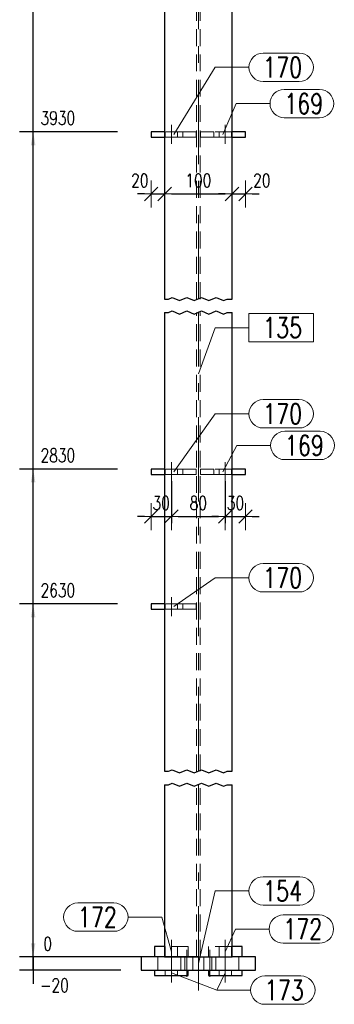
# Model space of a CAD drawing. Header units: millimetres. Extents: x -165 to 441, y 14674 to 15169.
# Tile 3 of 21: x -61 to -14, y 14814 to 14960. Entities that reach past the tile are written whole.
import ezdxf

# ---------------------------------------------------------------- set-up
doc = ezdxf.new("R2010")
doc.units = ezdxf.units.MM
doc.header["$LTSCALE"] = 10
doc.linetypes.add('HIDDEN', pattern=[0.375, 0.25, -0.125])
doc.linetypes.add('MITTE', pattern=[2, 1.25, -0.25, 0.25, -0.25])
doc.layers.get('Defpoints').update_dxf_attribs({"color": 1})
for name, color, linetype, lineweight in [('PS_DIM', 4, 'Continuous', 13), ('PS_Hidden', 2, 'HIDDEN', 9), ('PS_Mid', 5, 'MITTE', 15), ('PS_Pos', 1, 'Continuous', 15), ('PS_Shape', 161, 'Continuous', 30), ('PS_SOLID', 7, 'Continuous', 30)]:
    doc.layers.add(name, color=color, linetype=linetype, lineweight=lineweight)
doc.styles.add('simplex', font='simplex.shx', dxfattribs={"width": 0.75})
doc.dimstyles.new('1_10_GŁ_DS1-LS10', dxfattribs={"dimtxt": 2, "dimasz": 2, "dimexe": 2, "dimexo": 5, "dimgap": 1, "dimtad": 1, "dimjust": 4, "dimdec": 0, "dimlfac": 10, "dimtxsty": 'simplex', "dimblk1": 'NONE', "dimsah": 1, "dimcen": 2, "dimclrd": 256, "dimclre": 256, "dimclrt": 3, "dimadec": 1, "dimazin": 0, "dimtfac": 1, "dimtdec": 0, "dimtmove": 2, "dimatfit": 3, "dimfxl": 1, "dimarcsym": 0})
doc.dimstyles.new('1_10_PRZ', dxfattribs={"dimtxt": 2, "dimasz": 1, "dimexe": 2, "dimexo": 5, "dimgap": 1, "dimtad": 1, "dimdec": 0, "dimlfac": 10, "dimtxsty": 'simplex', "dimblk": 'dimznak', "dimcen": 2, "dimse1": 1, "dimse2": 1, "dimclrt": 3, "dimadec": 1, "dimazin": 0, "dimtfac": 1, "dimtdec": 0, "dimtix": 1, "dimtmove": 2, "dimatfit": 3, "dimldrblk": 'dim-grot', "dimfxl": 1, "dimarcsym": 0})
doc.dimstyles.new('1_10_SC', dxfattribs={"dimtxt": 2, "dimasz": 1, "dimexe": 1, "dimexo": 1, "dimgap": 1, "dimtad": 1, "dimdec": 0, "dimlfac": 10, "dimtxsty": 'simplex', "dimblk": 'dimznak', "dimcen": 2, "dimclrd": 256, "dimclre": 256, "dimclrt": 3, "dimadec": 1, "dimazin": 0, "dimtfac": 1, "dimtdec": 0, "dimtix": 1, "dimtmove": 2, "dimatfit": 3, "dimldrblk": 'dim-grot', "dimfxl": 1, "dimarcsym": 0})

# ---------------------------------------------------------------- blocks, each defined once
blk = doc.blocks.new('*D19')
at = {"layer": 'Defpoints', "color": 0, "transparency": 16777216}
for p in [(-59.13, 14820.89), (-29.63, 14820.89), (-41.13, 14818.89)]:
    blk.add_point(p, dxfattribs=at)
at = {"layer": 'PS_DIM', "lineweight": -2, "transparency": 16777216}
for p, q in [((-59.13, 14822.89), (-59.13, 14824.89)), ((-34.63, 14820.89), (-61.13, 14820.89)), ((-59.13, 14818.89), (-59.13, 14820.89)), ((-46.13, 14818.89), (-61.13, 14818.89)), ((-59.13, 14818.89), (-59.13, 14816.89))]:
    blk.add_line(p, q, dxfattribs=at)
at = {"layer": 'PS_DIM', "transparency": 16777216}
blk.add_solid([(-59.46, 14822.89), (-58.79, 14822.89), (-59.13, 14820.89)], dxfattribs=at)
at = {"layer": 'PS_DIM', "color": 3, "transparency": 16777216, "insert": (-55.96, 14816.66), "char_height": 2, "attachment_point": 5, "rotation": 0.0573, "style": 'simplex'}
blk.add_mtext('-20', dxfattribs=at)
blk = doc.blocks.new('_None')
blk = doc.blocks.new('*D20')
at = {"layer": 'Defpoints', "color": 0, "transparency": 16777216}
for p in [(-59.13, 14820.89), (-41.13, 14820.89), (-29.63, 14820.89)]:
    blk.add_point(p, dxfattribs=at)
at = {"layer": 'PS_DIM', "lineweight": -2, "transparency": 16777216}
for p, q in [((-59.13, 14822.89), (-59.13, 14824.89)), ((-34.63, 14820.89), (-61.13, 14820.89)), ((-46.13, 14820.89), (-61.13, 14820.89)), ((-59.13, 14820.89), (-59.13, 14818.89))]:
    blk.add_line(p, q, dxfattribs=at)
at = {"layer": 'PS_DIM', "transparency": 16777216}
blk.add_solid([(-59.46, 14822.89), (-58.79, 14822.89), (-59.13, 14820.89)], dxfattribs=at)
at = {"layer": 'PS_DIM', "color": 3, "transparency": 16777216, "insert": (-56.97, 14822.81), "char_height": 2, "attachment_point": 5, "rotation": 0.0573, "style": 'simplex'}
blk.add_mtext('0', dxfattribs=at)
blk = doc.blocks.new('*D21')
at = {"layer": 'Defpoints', "color": 0, "transparency": 16777216}
for p in [(-59.13, 14873.19), (-41.63, 14873.19), (-29.63, 14820.89)]:
    blk.add_point(p, dxfattribs=at)
at = {"layer": 'PS_DIM', "lineweight": -2, "transparency": 16777216}
for p, q in [((-46.63, 14873.19), (-61.13, 14873.19)), ((-59.13, 14820.89), (-59.13, 14871.19)), ((-34.63, 14820.89), (-61.13, 14820.89))]:
    blk.add_line(p, q, dxfattribs=at)
at = {"layer": 'PS_DIM', "transparency": 16777216}
blk.add_solid([(-59.46, 14871.19), (-58.79, 14871.19), (-59.13, 14873.19)], dxfattribs=at)
at = {"layer": 'PS_DIM', "color": 3, "transparency": 16777216, "insert": (-55.46, 14875.21), "char_height": 2, "attachment_point": 5, "rotation": 0.0573, "style": 'simplex'}
blk.add_mtext('2630', dxfattribs=at)
blk = doc.blocks.new('*D22')
at = {"layer": 'Defpoints', "color": 0, "transparency": 16777216}
for p in [(-59.13, 14893.19), (-41.63, 14893.19), (-29.63, 14820.89)]:
    blk.add_point(p, dxfattribs=at)
at = {"layer": 'PS_DIM', "lineweight": -2, "transparency": 16777216}
for p, q in [((-46.63, 14893.19), (-61.13, 14893.19)), ((-59.13, 14820.89), (-59.13, 14891.19)), ((-34.63, 14820.89), (-61.13, 14820.89))]:
    blk.add_line(p, q, dxfattribs=at)
at = {"layer": 'PS_DIM', "transparency": 16777216}
blk.add_solid([(-59.46, 14891.19), (-58.79, 14891.19), (-59.13, 14893.19)], dxfattribs=at)
at = {"layer": 'PS_DIM', "color": 3, "transparency": 16777216, "insert": (-55.46, 14895.21), "char_height": 2, "attachment_point": 5, "rotation": 0.0573, "style": 'simplex'}
blk.add_mtext('2830', dxfattribs=at)
blk = doc.blocks.new('*D23')
at = {"layer": 'Defpoints', "color": 0, "transparency": 16777216}
for p in [(-59.13, 14943.19), (-41.63, 14943.19), (-29.63, 14820.89)]:
    blk.add_point(p, dxfattribs=at)
at = {"layer": 'PS_DIM', "lineweight": -2, "transparency": 16777216}
for p, q in [((-46.63, 14943.19), (-61.13, 14943.19)), ((-59.13, 14820.89), (-59.13, 14941.19)), ((-34.63, 14820.89), (-61.13, 14820.89))]:
    blk.add_line(p, q, dxfattribs=at)
at = {"layer": 'PS_DIM', "transparency": 16777216}
blk.add_solid([(-59.46, 14941.19), (-58.79, 14941.19), (-59.13, 14943.19)], dxfattribs=at)
at = {"layer": 'PS_DIM', "color": 3, "transparency": 16777216, "insert": (-55.46, 14945.21), "char_height": 2, "attachment_point": 5, "rotation": 0.0573, "style": 'simplex'}
blk.add_mtext('3930', dxfattribs=at)
blk = doc.blocks.new('*D24')
at = {"layer": 'Defpoints', "color": 0, "transparency": 16777216}
for p in [(-59.13, 14993.67), (-39.63, 14993.67), (-29.63, 14820.89)]:
    blk.add_point(p, dxfattribs=at)
at = {"layer": 'PS_DIM', "lineweight": -2, "transparency": 16777216}
for p, q in [((-44.63, 14993.67), (-61.13, 14993.67)), ((-59.13, 14820.89), (-59.13, 14991.67)), ((-34.63, 14820.89), (-61.13, 14820.89))]:
    blk.add_line(p, q, dxfattribs=at)
at = {"layer": 'PS_DIM', "transparency": 16777216}
blk.add_solid([(-59.46, 14991.67), (-58.79, 14991.67), (-59.13, 14993.67)], dxfattribs=at)
at = {"layer": 'PS_DIM', "color": 3, "transparency": 16777216, "insert": (-55.64, 14991.65), "char_height": 2, "attachment_point": 5, "rotation": 0.0573, "style": 'simplex'}
blk.add_mtext('5719', dxfattribs=at)
blk = doc.blocks.new('*D25')
at = {"layer": 'Defpoints', "color": 0, "transparency": 16777216}
for p in [(-59.13, 14995.07), (-41.46, 14995.07), (-29.63, 14820.89)]:
    blk.add_point(p, dxfattribs=at)
at = {"layer": 'PS_DIM', "lineweight": -2, "transparency": 16777216}
for p, q in [((-46.46, 14995.07), (-61.13, 14995.07)), ((-59.13, 14820.89), (-59.13, 14993.07)), ((-34.63, 14820.89), (-61.13, 14820.89))]:
    blk.add_line(p, q, dxfattribs=at)
at = {"layer": 'PS_DIM', "transparency": 16777216}
blk.add_solid([(-59.46, 14993.07), (-58.79, 14993.07), (-59.13, 14995.07)], dxfattribs=at)
at = {"layer": 'PS_DIM', "color": 3, "transparency": 16777216, "insert": (-55.46, 14997.09), "char_height": 2, "attachment_point": 5, "rotation": 0.0573, "style": 'simplex'}
blk.add_mtext('5733', dxfattribs=at)
blk = doc.blocks.new('dimznak')
at = {"color": 0}
for points in [[(0, 2), (0, -2)], [(-2, 0), (2, 0)]]:
    blk.add_lwpolyline(points, dxfattribs=at)
at = {"color": 2}
blk.add_lwpolyline([(1, 1), (-1, -1)], dxfattribs=at)
blk = doc.blocks.new('*D42')
at = {"layer": 'Defpoints', "color": 0, "transparency": 16777216}
for p in [(-41.63, 14942.39), (-39.63, 14942.39), (-39.63, 14933.96)]:
    blk.add_point(p, dxfattribs=at)
at = {"layer": 'PS_DIM', "color": 0, "lineweight": -2, "transparency": 16777216}
for p, q in [((-42.63, 14933.96), (-43.63, 14933.96)), ((-41.63, 14933.96), (-39.63, 14933.96)), ((-38.63, 14933.96), (-37.63, 14933.96))]:
    blk.add_line(p, q, dxfattribs=at)
blk.add_blockref('dimznak', (-41.63, 14933.96), dxfattribs=at)
at = {"layer": 'PS_DIM', "color": 0, "lineweight": -2, "transparency": 16777216, "rotation": 180}
blk.add_blockref('dimznak', (-39.63, 14933.96), dxfattribs=at)
at = {"layer": 'PS_DIM', "color": 3, "transparency": 16777216, "insert": (-43.32, 14935.96), "char_height": 2, "attachment_point": 5, "style": 'simplex'}
blk.add_mtext('20', dxfattribs=at)
blk = doc.blocks.new('dim-grot')
blk.add_hatch(color=256).paths.add_polyline_path([(0, 0), (-2, 0.5), (-2, -0.5)])
blk.add_lwpolyline([(0, 0), (-2, 0.5), (-2, -0.5), (0, 0)])
blk = doc.blocks.new('*D43')
at = {"layer": 'Defpoints', "color": 0, "transparency": 16777216}
for p in [(-39.63, 14942.39), (-29.63, 14942.39), (-29.63, 14933.96)]:
    blk.add_point(p, dxfattribs=at)
at = {"layer": 'PS_DIM', "color": 0, "lineweight": -2, "transparency": 16777216}
blk.add_line((-38.63, 14933.96), (-30.63, 14933.96), dxfattribs=at)
at = {"layer": 'PS_DIM', "color": 0, "lineweight": -2, "transparency": 16777216, "rotation": 180}
blk.add_blockref('dimznak', (-39.63, 14933.96), dxfattribs=at)
at = {"layer": 'PS_DIM', "color": 0, "lineweight": -2, "transparency": 16777216}
blk.add_blockref('dimznak', (-29.63, 14933.96), dxfattribs=at)
at = {"layer": 'PS_DIM', "color": 3, "transparency": 16777216, "insert": (-34.63, 14935.96), "char_height": 2, "attachment_point": 5, "style": 'simplex'}
blk.add_mtext('100', dxfattribs=at)
blk = doc.blocks.new('*D44')
at = {"layer": 'Defpoints', "color": 0, "transparency": 16777216}
for p in [(-29.63, 14942.39), (-27.63, 14942.39), (-27.63, 14933.96)]:
    blk.add_point(p, dxfattribs=at)
at = {"layer": 'PS_DIM', "color": 0, "lineweight": -2, "transparency": 16777216}
for p, q in [((-30.63, 14933.96), (-31.63, 14933.96)), ((-29.63, 14933.96), (-27.63, 14933.96)), ((-26.63, 14933.96), (-25.63, 14933.96))]:
    blk.add_line(p, q, dxfattribs=at)
blk.add_blockref('dimznak', (-29.63, 14933.96), dxfattribs=at)
at = {"layer": 'PS_DIM', "color": 0, "lineweight": -2, "transparency": 16777216, "rotation": 180}
blk.add_blockref('dimznak', (-27.63, 14933.96), dxfattribs=at)
at = {"layer": 'PS_DIM', "color": 3, "transparency": 16777216, "insert": (-25.22, 14935.96), "char_height": 2, "attachment_point": 5, "style": 'simplex'}
blk.add_mtext('20', dxfattribs=at)
blk = doc.blocks.new('*D45')
at = {"layer": 'Defpoints', "color": 0, "transparency": 16777216}
for p in [(-41.63, 14892.39), (-38.63, 14892.39), (-38.63, 14886.14)]:
    blk.add_point(p, dxfattribs=at)
at = {"layer": 'PS_DIM', "color": 0, "lineweight": -2, "transparency": 16777216}
for p, q in [((-42.63, 14886.14), (-43.63, 14886.14)), ((-41.63, 14886.14), (-38.63, 14886.14)), ((-37.63, 14886.14), (-36.63, 14886.14))]:
    blk.add_line(p, q, dxfattribs=at)
blk.add_blockref('dimznak', (-41.63, 14886.14), dxfattribs=at)
at = {"layer": 'PS_DIM', "color": 0, "lineweight": -2, "transparency": 16777216, "rotation": 180}
blk.add_blockref('dimznak', (-38.63, 14886.14), dxfattribs=at)
at = {"layer": 'PS_DIM', "color": 3, "transparency": 16777216, "insert": (-40.13, 14888.14), "char_height": 2, "attachment_point": 5, "style": 'simplex'}
blk.add_mtext('30', dxfattribs=at)
blk = doc.blocks.new('*D46')
at = {"layer": 'Defpoints', "color": 0, "transparency": 16777216}
for p in [(-38.63, 14892.39), (-30.63, 14892.39), (-30.63, 14886.14)]:
    blk.add_point(p, dxfattribs=at)
at = {"layer": 'PS_DIM', "lineweight": -2, "transparency": 16777216}
for p, q in [((-38.63, 14891.39), (-38.63, 14885.14)), ((-30.63, 14891.39), (-30.63, 14885.14)), ((-37.63, 14886.14), (-31.63, 14886.14))]:
    blk.add_line(p, q, dxfattribs=at)
at = {"layer": 'PS_DIM', "lineweight": -2, "transparency": 16777216, "rotation": 180}
blk.add_blockref('dimznak', (-38.63, 14886.14), dxfattribs=at)
at = {"layer": 'PS_DIM', "lineweight": -2, "transparency": 16777216}
blk.add_blockref('dimznak', (-30.63, 14886.14), dxfattribs=at)
at = {"layer": 'PS_DIM', "color": 3, "transparency": 16777216, "insert": (-34.63, 14888.14), "char_height": 2, "attachment_point": 5, "style": 'simplex'}
blk.add_mtext('80', dxfattribs=at)
blk = doc.blocks.new('*D47')
at = {"layer": 'Defpoints', "color": 0, "transparency": 16777216}
for p in [(-30.63, 14892.39), (-27.63, 14892.39), (-27.63, 14886.14)]:
    blk.add_point(p, dxfattribs=at)
at = {"layer": 'PS_DIM', "color": 0, "lineweight": -2, "transparency": 16777216}
for p, q in [((-31.63, 14886.14), (-32.63, 14886.14)), ((-30.63, 14886.14), (-27.63, 14886.14)), ((-26.63, 14886.14), (-25.63, 14886.14))]:
    blk.add_line(p, q, dxfattribs=at)
blk.add_blockref('dimznak', (-30.63, 14886.14), dxfattribs=at)
at = {"layer": 'PS_DIM', "color": 0, "lineweight": -2, "transparency": 16777216, "rotation": 180}
blk.add_blockref('dimznak', (-27.63, 14886.14), dxfattribs=at)
at = {"layer": 'PS_DIM', "color": 3, "transparency": 16777216, "insert": (-29.13, 14888.14), "char_height": 2, "attachment_point": 5, "style": 'simplex'}
blk.add_mtext('30', dxfattribs=at)
blk = doc.blocks.new('*X210')
at = {"color": 1}
for p, q in [((-39.63, 14918.39), (-39.04, 14918.39)), ((-39.04, 14918.39), (-38.5, 14918.62)), ((-38.5, 14918.62), (-37.41, 14918.16)), ((-37.41, 14918.16), (-36.33, 14918.62)), ((-36.33, 14918.62), (-35.24, 14918.16)), ((-35.24, 14918.16), (-34.16, 14918.62)), ((-34.16, 14918.62), (-33.08, 14918.16)), ((-33.08, 14918.16), (-31.99, 14918.62)), ((-31.99, 14918.62), (-30.91, 14918.16)), ((-30.91, 14918.16), (-30.37, 14918.39)), ((-30.37, 14918.39), (-29.63, 14918.39)), ((-39.04, 14916.39), (-38.5, 14916.62)), ((-38.5, 14916.62), (-37.41, 14916.16)), ((-37.41, 14916.16), (-36.33, 14916.62)), ((-36.33, 14916.62), (-35.24, 14916.16)), ((-35.24, 14916.16), (-34.16, 14916.62)), ((-34.16, 14916.62), (-33.08, 14916.16)), ((-33.08, 14916.16), (-31.99, 14916.62)), ((-31.99, 14916.62), (-30.91, 14916.16)), ((-39.63, 14916.39), (-39.04, 14916.39)), ((-30.91, 14916.16), (-30.37, 14916.39)), ((-30.37, 14916.39), (-29.63, 14916.39)), ((-39.63, 14848.39), (-39.04, 14848.39)), ((-39.04, 14848.39), (-38.5, 14848.62)), ((-38.5, 14848.62), (-37.41, 14848.16)), ((-37.41, 14848.16), (-36.33, 14848.62)), ((-36.33, 14848.62), (-35.24, 14848.16)), ((-35.24, 14848.16), (-34.16, 14848.62)), ((-34.16, 14848.62), (-33.08, 14848.16)), ((-33.08, 14848.16), (-31.99, 14848.62)), ((-31.99, 14848.62), (-30.91, 14848.16)), ((-30.91, 14848.16), (-30.37, 14848.39)), ((-30.37, 14848.39), (-29.63, 14848.39)), ((-39.04, 14846.39), (-38.5, 14846.62)), ((-38.5, 14846.62), (-37.41, 14846.16)), ((-37.41, 14846.16), (-36.33, 14846.62)), ((-36.33, 14846.62), (-35.24, 14846.16)), ((-35.24, 14846.16), (-34.16, 14846.62)), ((-34.16, 14846.62), (-33.08, 14846.16)), ((-33.08, 14846.16), (-31.99, 14846.62)), ((-31.99, 14846.62), (-30.91, 14846.16)), ((-39.63, 14846.39), (-39.04, 14846.39)), ((-30.91, 14846.16), (-30.37, 14846.39)), ((-30.37, 14846.39), (-29.63, 14846.39))]:
    blk.add_line(p, q, dxfattribs=at)
at = {"layer": 'PS_Hidden', "color": 2, "linetype": 'HIDDEN'}
for p, q in [((-39.63, 14966.39), (-39.63, 14943.19)), ((-34.91, 14918.39), (-34.91, 14966.39)), ((-34.35, 14918.39), (-34.35, 14966.39)), ((-39.63, 14943.19), (-39.63, 14942.39)), ((-36.93, 14943.19), (-39.63, 14943.19)), ((-39.53, 14943.19), (-39.53, 14942.39)), ((-37.73, 14942.39), (-37.73, 14943.19)), ((-36.89, 14943.19), (-36.93, 14943.19)), ((-36.93, 14943.19), (-36.93, 14942.39)), ((-36.77, 14943.19), (-36.89, 14943.19)), ((-36.59, 14943.19), (-36.77, 14943.19)), ((-36.34, 14943.19), (-36.59, 14943.19)), ((-36.04, 14943.19), (-36.34, 14943.19)), ((-35.69, 14943.19), (-36.04, 14943.19)), ((-35.32, 14943.19), (-35.69, 14943.19)), ((-34.93, 14943.19), (-35.32, 14943.19)), ((-34.93, 14942.39), (-34.93, 14943.19)), ((-33.94, 14943.19), (-34.33, 14943.19)), ((-34.33, 14943.19), (-34.33, 14942.39)), ((-33.56, 14943.19), (-33.94, 14943.19)), ((-33.21, 14943.19), (-33.56, 14943.19)), ((-32.91, 14943.19), (-33.21, 14943.19)), ((-32.66, 14943.19), (-32.91, 14943.19)), ((-32.48, 14943.19), (-32.66, 14943.19)), ((-32.36, 14943.19), (-32.48, 14943.19)), ((-32.33, 14943.19), (-32.36, 14943.19)), ((-32.33, 14942.39), (-32.33, 14943.19)), ((-29.63, 14943.19), (-32.33, 14943.19)), ((-31.53, 14943.19), (-31.53, 14942.39)), ((-29.73, 14942.39), (-29.73, 14943.19)), ((-39.63, 14942.39), (-38.63, 14942.39)), ((-39.63, 14942.39), (-39.63, 14918.39)), ((-38.63, 14942.39), (-36.93, 14942.39)), ((-36.93, 14942.39), (-36.89, 14942.39)), ((-36.89, 14942.39), (-36.77, 14942.39)), ((-36.77, 14942.39), (-36.59, 14942.39)), ((-36.59, 14942.39), (-36.34, 14942.39)), ((-36.34, 14942.39), (-36.04, 14942.39)), ((-36.04, 14942.39), (-35.69, 14942.39)), ((-35.69, 14942.39), (-35.32, 14942.39)), ((-35.32, 14942.39), (-34.93, 14942.39)), ((-34.33, 14942.39), (-33.94, 14942.39)), ((-33.94, 14942.39), (-33.56, 14942.39)), ((-33.56, 14942.39), (-33.21, 14942.39)), ((-33.21, 14942.39), (-32.91, 14942.39)), ((-32.91, 14942.39), (-32.66, 14942.39)), ((-32.66, 14942.39), (-32.48, 14942.39)), ((-32.48, 14942.39), (-32.36, 14942.39)), ((-32.36, 14942.39), (-32.33, 14942.39)), ((-32.33, 14942.39), (-30.63, 14942.39)), ((-30.63, 14942.39), (-29.63, 14942.39)), ((-39.63, 14916.39), (-39.63, 14893.19)), ((-34.91, 14848.39), (-34.91, 14916.39)), ((-34.35, 14848.39), (-34.35, 14916.39)), ((-39.63, 14893.19), (-39.63, 14892.39)), ((-36.93, 14893.19), (-39.63, 14893.19)), ((-39.63, 14892.39), (-38.63, 14892.39)), ((-39.63, 14892.39), (-39.63, 14873.19)), ((-39.53, 14893.19), (-39.53, 14892.39)), ((-38.63, 14892.39), (-36.93, 14892.39)), ((-37.73, 14892.39), (-37.73, 14893.19)), ((-36.89, 14893.19), (-36.93, 14893.19)), ((-36.93, 14893.19), (-36.93, 14892.39)), ((-36.93, 14892.39), (-36.89, 14892.39)), ((-36.77, 14893.19), (-36.89, 14893.19)), ((-36.89, 14892.39), (-36.77, 14892.39)), ((-36.59, 14893.19), (-36.77, 14893.19)), ((-36.77, 14892.39), (-36.59, 14892.39)), ((-36.34, 14893.19), (-36.59, 14893.19)), ((-36.59, 14892.39), (-36.34, 14892.39)), ((-36.04, 14893.19), (-36.34, 14893.19)), ((-36.34, 14892.39), (-36.04, 14892.39)), ((-35.69, 14893.19), (-36.04, 14893.19)), ((-36.04, 14892.39), (-35.69, 14892.39)), ((-35.32, 14893.19), (-35.69, 14893.19)), ((-35.69, 14892.39), (-35.32, 14892.39)), ((-34.93, 14893.19), (-35.32, 14893.19)), ((-35.32, 14892.39), (-34.93, 14892.39)), ((-34.93, 14892.39), (-34.93, 14893.19)), ((-33.94, 14893.19), (-34.33, 14893.19)), ((-34.33, 14893.19), (-34.33, 14892.39)), ((-34.33, 14892.39), (-33.94, 14892.39)), ((-33.56, 14893.19), (-33.94, 14893.19)), ((-33.94, 14892.39), (-33.56, 14892.39)), ((-33.21, 14893.19), (-33.56, 14893.19)), ((-33.56, 14892.39), (-33.21, 14892.39)), ((-32.91, 14893.19), (-33.21, 14893.19)), ((-33.21, 14892.39), (-32.91, 14892.39)), ((-32.66, 14893.19), (-32.91, 14893.19)), ((-32.91, 14892.39), (-32.66, 14892.39)), ((-32.48, 14893.19), (-32.66, 14893.19)), ((-32.66, 14892.39), (-32.48, 14892.39)), ((-32.36, 14893.19), (-32.48, 14893.19)), ((-32.48, 14892.39), (-32.36, 14892.39)), ((-32.33, 14893.19), (-32.36, 14893.19)), ((-32.36, 14892.39), (-32.33, 14892.39)), ((-32.33, 14892.39), (-32.33, 14893.19)), ((-29.63, 14893.19), (-32.33, 14893.19)), ((-32.33, 14892.39), (-30.63, 14892.39)), ((-31.53, 14893.19), (-31.53, 14892.39)), ((-30.63, 14892.39), (-29.63, 14892.39)), ((-29.73, 14892.39), (-29.73, 14893.19)), ((-39.63, 14873.19), (-39.63, 14872.39)), ((-36.93, 14873.19), (-39.63, 14873.19)), ((-39.53, 14873.19), (-39.53, 14872.39)), ((-37.73, 14872.39), (-37.73, 14873.19)), ((-36.89, 14873.19), (-36.93, 14873.19)), ((-36.93, 14873.19), (-36.93, 14872.39)), ((-36.77, 14873.19), (-36.89, 14873.19)), ((-36.59, 14873.19), (-36.77, 14873.19)), ((-36.34, 14873.19), (-36.59, 14873.19)), ((-36.04, 14873.19), (-36.34, 14873.19)), ((-35.69, 14873.19), (-36.04, 14873.19)), ((-35.32, 14873.19), (-35.69, 14873.19)), ((-34.93, 14873.19), (-35.32, 14873.19)), ((-34.93, 14872.39), (-34.93, 14873.19)), ((-39.63, 14872.39), (-38.63, 14872.39)), ((-38.63, 14872.39), (-36.93, 14872.39)), ((-36.93, 14872.39), (-36.89, 14872.39)), ((-36.89, 14872.39), (-36.77, 14872.39)), ((-36.77, 14872.39), (-36.59, 14872.39)), ((-36.59, 14872.39), (-36.34, 14872.39)), ((-36.34, 14872.39), (-36.04, 14872.39)), ((-36.04, 14872.39), (-35.69, 14872.39)), ((-35.69, 14872.39), (-35.32, 14872.39)), ((-35.32, 14872.39), (-34.93, 14872.39)), ((-34.91, 14820.89), (-34.91, 14846.39)), ((-34.35, 14820.89), (-34.35, 14846.39)), ((-41.13, 14820.89), (-41.13, 14822.39)), ((-41.13, 14822.39), (-39.63, 14822.39)), ((-36.13, 14822.39), (-39.63, 14822.39)), ((-39.53, 14822.39), (-39.53, 14820.89)), ((-37.73, 14820.89), (-37.73, 14822.39)), ((-36.13, 14820.89), (-36.13, 14822.39)), ((-33.13, 14820.89), (-33.13, 14822.39)), ((-33.13, 14820.89), (-33.13, 14822.39)), ((-33.13, 14822.39), (-33.13, 14820.89)), ((-29.63, 14822.39), (-33.13, 14822.39)), ((-33.13, 14822.39), (-33.13, 14820.89)), ((-31.53, 14822.39), (-31.53, 14820.89)), ((-29.73, 14820.89), (-29.73, 14822.39)), ((-43.13, 14820.89), (-43.13, 14818.89)), ((-40.63, 14820.89), (-41.13, 14820.89)), ((-40.63, 14818.89), (-40.63, 14820.89)), ((-40.63, 14820.89), (-40.36, 14820.89)), ((-40.36, 14820.89), (-39.63, 14820.89)), ((-37.23, 14820.89), (-37.23, 14818.89)), ((-36.63, 14818.89), (-36.63, 14820.89)), ((-35.43, 14818.89), (-35.43, 14820.89)), ((-33.83, 14820.89), (-33.83, 14818.89)), ((-32.63, 14820.89), (-32.63, 14818.89)), ((-32.03, 14818.89), (-32.03, 14820.89)), ((-28.63, 14818.89), (-28.63, 14820.89)), ((-41.13, 14818.09), (-41.13, 14818.89)), ((-41.13, 14818.89), (-41.13, 14818.09)), ((-39.53, 14818.09), (-39.53, 14818.89)), ((-37.73, 14818.09), (-37.73, 14818.89)), ((-33.13, 14818.09), (-33.13, 14818.89)), ((-32.03, 14818.89), (-32.93, 14818.89)), ((-31.53, 14818.09), (-31.53, 14818.89)), ((-29.73, 14818.09), (-29.73, 14818.89)), ((-39.53, 14818.09), (-41.13, 14818.09)), ((-41.13, 14818.09), (-39.53, 14818.09)), ((-39.4, 14818.09), (-39.53, 14818.09)), ((-39.08, 14818.09), (-39.4, 14818.09)), ((-38.63, 14818.09), (-39.08, 14818.09)), ((-33.13, 14818.09), (-31.53, 14818.09)), ((-31.4, 14818.09), (-31.53, 14818.09)), ((-31.08, 14818.09), (-31.4, 14818.09)), ((-30.63, 14818.09), (-31.08, 14818.09))]:
    blk.add_line(p, q, dxfattribs=at)
at = {"layer": 'PS_Mid', "color": 5, "linetype": 'MITTE'}
for p, q in [((-34.63, 14918.39), (-34.63, 14966.39)), ((-38.63, 14941.39), (-38.63, 14944.19)), ((-38.63, 14941.39), (-38.63, 14944.19)), ((-30.63, 14941.39), (-30.63, 14944.19)), ((-30.63, 14941.39), (-30.63, 14944.19)), ((-34.63, 14848.39), (-34.63, 14916.39)), ((-38.63, 14891.39), (-38.63, 14894.19)), ((-38.63, 14891.39), (-38.63, 14894.19)), ((-30.63, 14891.39), (-30.63, 14894.19)), ((-30.63, 14891.39), (-30.63, 14894.19)), ((-38.63, 14871.39), (-38.63, 14874.19)), ((-38.63, 14871.39), (-38.63, 14874.19)), ((-34.63, 14815.89), (-34.63, 14846.39)), ((-38.63, 14819.89), (-38.63, 14823.39)), ((-38.63, 14819.89), (-38.63, 14823.39)), ((-30.63, 14819.89), (-30.63, 14823.39)), ((-30.63, 14819.89), (-30.63, 14823.39)), ((-38.63, 14821.89), (-38.63, 14817.89)), ((-38.63, 14821.89), (-38.63, 14817.89)), ((-36.33, 14821.89), (-36.33, 14817.89)), ((-36.33, 14821.89), (-36.33, 14817.89)), ((-32.93, 14821.89), (-32.93, 14817.89)), ((-32.93, 14821.89), (-32.93, 14817.89)), ((-30.63, 14821.89), (-30.63, 14817.89)), ((-30.63, 14821.89), (-30.63, 14817.89)), ((-38.63, 14817.09), (-38.63, 14819.89)), ((-38.63, 14817.09), (-38.63, 14819.89)), ((-30.63, 14817.09), (-30.63, 14819.89)), ((-30.63, 14817.09), (-30.63, 14819.89))]:
    blk.add_line(p, q, dxfattribs=at)
at = {"layer": 'PS_SOLID', "color": 7, "linetype": 'Continuous'}
for p, q in [((-39.63, 14966.39), (-39.63, 14918.39)), ((-29.63, 14918.39), (-29.63, 14966.39)), ((-39.63, 14943.19), (-41.63, 14943.19)), ((-41.63, 14943.19), (-41.63, 14942.39)), ((-27.63, 14943.19), (-29.63, 14943.19)), ((-27.63, 14942.39), (-27.63, 14943.19)), ((-41.63, 14942.39), (-39.63, 14942.39)), ((-29.63, 14942.39), (-27.63, 14942.39)), ((-39.63, 14916.39), (-39.63, 14848.39)), ((-29.63, 14848.39), (-29.63, 14916.39)), ((-39.63, 14893.19), (-41.63, 14893.19)), ((-41.63, 14893.19), (-41.63, 14892.39)), ((-41.63, 14892.39), (-39.63, 14892.39)), ((-27.63, 14893.19), (-29.63, 14893.19)), ((-29.63, 14892.39), (-27.63, 14892.39)), ((-27.63, 14892.39), (-27.63, 14893.19)), ((-39.63, 14873.19), (-41.63, 14873.19)), ((-41.63, 14873.19), (-41.63, 14872.39)), ((-41.63, 14872.39), (-39.63, 14872.39)), ((-39.63, 14846.39), (-39.63, 14820.89)), ((-29.63, 14820.89), (-29.63, 14846.39)), ((-39.63, 14822.39), (-41.13, 14822.39)), ((-41.13, 14822.39), (-41.13, 14820.89)), ((-28.13, 14822.39), (-29.63, 14822.39)), ((-28.13, 14820.89), (-28.13, 14822.39)), ((-43.13, 14820.89), (-43.13, 14818.89)), ((-39.63, 14820.89), (-43.13, 14820.89)), ((-39.63, 14820.89), (-29.63, 14820.89)), ((-26.13, 14820.89), (-29.63, 14820.89)), ((-26.13, 14818.89), (-26.13, 14820.89)), ((-43.13, 14818.89), (-38.63, 14818.89)), ((-41.13, 14818.89), (-41.13, 14818.09)), ((-38.63, 14818.89), (-36.33, 14818.89)), ((-36.33, 14818.89), (-32.93, 14818.89)), ((-36.13, 14818.09), (-36.13, 14818.89)), ((-33.13, 14818.89), (-33.13, 14818.09)), ((-32.93, 14818.89), (-30.63, 14818.89)), ((-30.63, 14818.89), (-26.13, 14818.89)), ((-28.13, 14818.09), (-28.13, 14818.89)), ((-41.13, 14818.09), (-38.63, 14818.09)), ((-38.63, 14818.09), (-36.13, 14818.09)), ((-33.13, 14818.09), (-30.63, 14818.09)), ((-30.63, 14818.09), (-28.13, 14818.09))]:
    blk.add_line(p, q, dxfattribs=at)
blk = doc.blocks.new('*X211')
at = {"color": 1}
for p, q in [((-17.57, 14916.24), (-27.13, 14916.24)), ((-27.13, 14916.24), (-27.13, 14912.04)), ((-17.57, 14912.04), (-17.57, 14916.24)), ((-34.63, 14907.28), (-32.13, 14914.14)), ((-32.13, 14914.14), (-27.13, 14914.14)), ((-27.13, 14912.04), (-17.57, 14912.04))]:
    blk.add_line(p, q, dxfattribs=at)
at = {"color": 2, "style": 'simplex', "width": 0.75}
blk.add_text('135', height=3, dxfattribs=at).set_placement((-25.03, 14912.64))
blk = doc.blocks.new('*X212')
at = {"color": 1}
for p, q in [((-25.03, 14903.47), (-19.67, 14903.47)), ((-38.28, 14892.79), (-32.13, 14901.37)), ((-32.13, 14901.37), (-27.13, 14901.37)), ((-25.03, 14899.27), (-19.67, 14899.27))]:
    blk.add_line(p, q, dxfattribs=at)
for centre, start, end in [((-25.03, 14901.37), 90, 270), ((-19.67, 14901.37), 270, 90)]:
    blk.add_arc(centre, 2.1, start, end, dxfattribs=at)
at = {"color": 2, "style": 'simplex', "width": 0.75}
blk.add_text('170', height=3, dxfattribs=at).set_placement((-25.03, 14899.87))
blk = doc.blocks.new('*X213')
at = {"color": 1}
for p, q in [((-21.81, 14898.78), (-16.56, 14898.78)), ((-30.98, 14892.79), (-28.91, 14896.68)), ((-28.91, 14896.68), (-23.91, 14896.68)), ((-21.81, 14894.58), (-16.56, 14894.58))]:
    blk.add_line(p, q, dxfattribs=at)
for centre, start, end in [((-21.81, 14896.68), 90, 270), ((-16.56, 14896.68), 270, 90)]:
    blk.add_arc(centre, 2.1, start, end, dxfattribs=at)
at = {"color": 2, "style": 'simplex', "width": 0.75}
blk.add_text('169', height=3, dxfattribs=at).set_placement((-21.81, 14895.18))
blk = doc.blocks.new('*X214')
at = {"color": 1}
for p, q in [((-21.9, 14949.46), (-16.65, 14949.46)), ((-30.98, 14942.79), (-29, 14947.36)), ((-29, 14947.36), (-24, 14947.36)), ((-21.9, 14945.26), (-16.65, 14945.26))]:
    blk.add_line(p, q, dxfattribs=at)
for centre, start, end in [((-21.9, 14947.36), 90, 270), ((-16.65, 14947.36), 270, 90)]:
    blk.add_arc(centre, 2.1, start, end, dxfattribs=at)
at = {"color": 2, "style": 'simplex', "width": 0.75}
blk.add_text('169', height=3, dxfattribs=at).set_placement((-21.9, 14945.86))
blk = doc.blocks.new('*X215')
at = {"color": 1}
for p, q in [((-25.03, 14879.16), (-19.67, 14879.16)), ((-38.28, 14872.79), (-32.13, 14877.06)), ((-32.13, 14877.06), (-27.13, 14877.06)), ((-25.03, 14874.96), (-19.67, 14874.96))]:
    blk.add_line(p, q, dxfattribs=at)
for centre, start, end in [((-25.03, 14877.06), 90, 270), ((-19.67, 14877.06), 270, 90)]:
    blk.add_arc(centre, 2.1, start, end, dxfattribs=at)
at = {"color": 2, "style": 'simplex', "width": 0.75}
blk.add_text('170', height=3, dxfattribs=at).set_placement((-25.03, 14875.56))
blk = doc.blocks.new('*X216')
at = {"color": 1}
for p, q in [((-25.03, 14954.84), (-19.67, 14954.84)), ((-38.28, 14942.79), (-32.13, 14952.74)), ((-32.13, 14952.74), (-27.13, 14952.74)), ((-25.03, 14950.64), (-19.67, 14950.64))]:
    blk.add_line(p, q, dxfattribs=at)
for centre, start, end in [((-25.03, 14952.74), 90, 270), ((-19.67, 14952.74), 270, 90)]:
    blk.add_arc(centre, 2.1, start, end, dxfattribs=at)
at = {"color": 2, "style": 'simplex', "width": 0.75}
blk.add_text('170', height=3, dxfattribs=at).set_placement((-25.03, 14951.24))
blk = doc.blocks.new('*X217')
at = {"color": 1}
for p, q in [((-25.03, 14832.75), (-19.56, 14832.75)), ((-34.63, 14819.89), (-32.13, 14830.65)), ((-32.13, 14830.65), (-27.13, 14830.65)), ((-25.03, 14828.55), (-19.56, 14828.55))]:
    blk.add_line(p, q, dxfattribs=at)
for centre, start, end in [((-25.03, 14830.65), 90, 270), ((-19.56, 14830.65), 270, 90)]:
    blk.add_arc(centre, 2.1, start, end, dxfattribs=at)
at = {"color": 2, "style": 'simplex', "width": 0.75}
blk.add_text('154', height=3, dxfattribs=at).set_placement((-25.03, 14829.15))
blk = doc.blocks.new('*X218')
at = {"color": 1}
for p, q in [((-22.04, 14827.09), (-16.68, 14827.09)), ((-30.63, 14821.64), (-29.14, 14824.99)), ((-29.14, 14824.99), (-24.14, 14824.99)), ((-22.04, 14822.89), (-16.68, 14822.89))]:
    blk.add_line(p, q, dxfattribs=at)
for centre, start, end in [((-22.04, 14824.99), 90, 270), ((-16.68, 14824.99), 270, 90)]:
    blk.add_arc(centre, 2.1, start, end, dxfattribs=at)
at = {"color": 2, "style": 'simplex', "width": 0.75}
blk.add_text('172', height=3, dxfattribs=at).set_placement((-22.04, 14823.49))
blk = doc.blocks.new('*X219')
at = {"color": 1}
for p, q in [((-22.04, 14827.09), (-16.68, 14827.09)), ((-30.63, 14821.64), (-29.14, 14824.99)), ((-29.14, 14824.99), (-24.14, 14824.99)), ((-22.04, 14822.89), (-16.68, 14822.89))]:
    blk.add_line(p, q, dxfattribs=at)
for centre, start, end in [((-22.04, 14824.99), 90, 270), ((-16.68, 14824.99), 270, 90)]:
    blk.add_arc(centre, 2.1, start, end, dxfattribs=at)
at = {"color": 2, "style": 'simplex', "width": 0.75}
blk.add_text('172', height=3, dxfattribs=at).set_placement((-22.04, 14823.49))
blk = doc.blocks.new('*X220')
at = {"color": 1}
for p, q in [((-52.51, 14828.86), (-47.15, 14828.86)), ((-45.05, 14826.76), (-40.05, 14826.76)), ((-38.63, 14821.64), (-40.05, 14826.76)), ((-52.51, 14824.66), (-47.15, 14824.66))]:
    blk.add_line(p, q, dxfattribs=at)
for centre, start, end in [((-52.51, 14826.76), 90, 270), ((-47.15, 14826.76), 270, 90)]:
    blk.add_arc(centre, 2.1, start, end, dxfattribs=at)
at = {"color": 2, "style": 'simplex', "width": 0.75}
blk.add_text('172', height=3, dxfattribs=at).set_placement((-52.51, 14825.26))
blk = doc.blocks.new('*X221')
at = {"color": 1}
for p, q in [((-52.51, 14828.86), (-47.15, 14828.86)), ((-45.05, 14826.76), (-40.05, 14826.76)), ((-38.63, 14821.64), (-40.05, 14826.76)), ((-52.51, 14824.66), (-47.15, 14824.66))]:
    blk.add_line(p, q, dxfattribs=at)
for centre, start, end in [((-52.51, 14826.76), 90, 270), ((-47.15, 14826.76), 270, 90)]:
    blk.add_arc(centre, 2.1, start, end, dxfattribs=at)
at = {"color": 2, "style": 'simplex', "width": 0.75}
blk.add_text('172', height=3, dxfattribs=at).set_placement((-52.51, 14825.26))
blk = doc.blocks.new('*X222')
at = {"color": 1}
for p, q in [((-30.63, 14818.49), (-31.88, 14815.94)), ((-24.78, 14818.04), (-19.42, 14818.04)), ((-31.88, 14815.94), (-26.88, 14815.94)), ((-24.78, 14813.84), (-19.42, 14813.84))]:
    blk.add_line(p, q, dxfattribs=at)
for centre, start, end in [((-24.78, 14815.94), 90, 270), ((-19.42, 14815.94), 270, 90)]:
    blk.add_arc(centre, 2.1, start, end, dxfattribs=at)
at = {"color": 2, "style": 'simplex', "width": 0.75}
blk.add_text('173', height=3, dxfattribs=at).set_placement((-24.78, 14814.44))
blk = doc.blocks.new('*X223')
at = {"color": 1}
for p, q in [((-38.63, 14818.49), (-31.88, 14815.94)), ((-24.78, 14818.04), (-19.42, 14818.04)), ((-31.88, 14815.94), (-26.88, 14815.94)), ((-24.78, 14813.84), (-19.42, 14813.84))]:
    blk.add_line(p, q, dxfattribs=at)
for centre, start, end in [((-24.78, 14815.94), 90, 270), ((-19.42, 14815.94), 270, 90)]:
    blk.add_arc(centre, 2.1, start, end, dxfattribs=at)
at = {"color": 2, "style": 'simplex', "width": 0.75}
blk.add_text('173', height=3, dxfattribs=at).set_placement((-24.78, 14814.44))
blk = doc.blocks.new('*X224')
at = {"color": 1}
for p, q in [((-30.63, 14818.49), (-31.88, 14815.94)), ((-24.78, 14818.04), (-19.42, 14818.04)), ((-31.88, 14815.94), (-26.88, 14815.94)), ((-24.78, 14813.84), (-19.42, 14813.84))]:
    blk.add_line(p, q, dxfattribs=at)
for centre, start, end in [((-24.78, 14815.94), 90, 270), ((-19.42, 14815.94), 270, 90)]:
    blk.add_arc(centre, 2.1, start, end, dxfattribs=at)
at = {"color": 2, "style": 'simplex', "width": 0.75}
blk.add_text('173', height=3, dxfattribs=at).set_placement((-24.78, 14814.44))
blk = doc.blocks.new('*X225')
at = {"color": 1}
for p, q in [((-38.63, 14818.49), (-31.88, 14815.94)), ((-24.78, 14818.04), (-19.42, 14818.04)), ((-31.88, 14815.94), (-26.88, 14815.94)), ((-24.78, 14813.84), (-19.42, 14813.84))]:
    blk.add_line(p, q, dxfattribs=at)
for centre, start, end in [((-24.78, 14815.94), 90, 270), ((-19.42, 14815.94), 270, 90)]:
    blk.add_arc(centre, 2.1, start, end, dxfattribs=at)
at = {"color": 2, "style": 'simplex', "width": 0.75}
blk.add_text('173', height=3, dxfattribs=at).set_placement((-24.78, 14814.44))

msp = doc.modelspace()

# ---------------------------------------------------------------- block references
at = {"layer": 'PS_Pos'}
for name in ['*X216', '*X214', '*X211', '*X212', '*X213', '*X215', '*X217', '*X220', '*X221', '*X218', '*X219', '*X223', '*X225', '*X222', '*X224']:
    msp.add_blockref(name, (0, 0), dxfattribs=at)
at = {"layer": 'PS_Shape', "color": 66}
msp.add_blockref('*X210', (0, 0), dxfattribs=at)

# ---------------------------------------------------------------- dimensions: what is measured, and where the dimension line sits
at = {"layer": 'PS_DIM'}
for base, p1, p2, text, picture, middle in [((-59.13, 14995.07), (-29.63, 14820.89), (-41.46, 14995.07), '5733', '*D25', (-55.46, 14997.09)), ((-59.13, 14993.67), (-29.63, 14820.89), (-39.63, 14993.67), '5719', '*D24', (-55.64, 14991.65)), ((-59.13, 14943.19), (-29.63, 14820.89), (-41.63, 14943.19), '3930', '*D23', (-55.46, 14945.21)), ((-59.13, 14893.19), (-29.63, 14820.89), (-41.63, 14893.19), '2830', '*D22', (-55.46, 14895.21)), ((-59.13, 14873.19), (-29.63, 14820.89), (-41.63, 14873.19), '2630', '*D21', (-55.46, 14875.21)), ((-59.13, 14820.89), (-41.13, 14818.89), (-29.63, 14820.89), '-20', '*D19', (-55.96, 14816.66))]:
    dim = msp.add_linear_dim(base=base, p1=p1, p2=p2, angle=90, text=text, dimstyle='1_10_GŁ_DS1-LS10', dxfattribs=at)
    dim.commit()
    dim.dimension.update_dxf_attribs({"geometry": picture, "text_midpoint": middle, "dimtype": 128, "text_rotation": 0.0573})
for base, p1, p2, picture, middle in [((-39.63, 14933.96), (-41.63, 14942.39), (-39.63, 14942.39), '*D42', (-43.32, 14935.96)), ((-27.63, 14933.96), (-29.63, 14942.39), (-27.63, 14942.39), '*D44', (-25.22, 14935.96))]:
    dim = msp.add_linear_dim(base=base, p1=p1, p2=p2, dimstyle='1_10_PRZ', dxfattribs=at)
    dim.commit()
    dim.dimension.update_dxf_attribs({"geometry": picture, "text_midpoint": middle, "dimtype": 128})
for base, p1, p2, dimstyle, picture, middle in [((-29.63, 14933.96), (-39.63, 14942.39), (-29.63, 14942.39), '1_10_PRZ', '*D43', (-34.63, 14935.96)), ((-38.63, 14886.14), (-41.63, 14892.39), (-38.63, 14892.39), '1_10_PRZ', '*D45', (-40.13, 14888.14)), ((-30.63, 14886.14), (-38.63, 14892.39), (-30.63, 14892.39), '1_10_SC', '*D46', (-34.63, 14888.14)), ((-27.63, 14886.14), (-30.63, 14892.39), (-27.63, 14892.39), '1_10_PRZ', '*D47', (-29.13, 14888.14))]:
    dim = msp.add_linear_dim(base=base, p1=p1, p2=p2, dimstyle=dimstyle, dxfattribs=at)
    dim.commit()
    dim.dimension.update_dxf_attribs({"geometry": picture, "text_midpoint": middle})
dim = msp.add_linear_dim(base=(-59.12549008, 14820.89289649), p1=(-29.62549008, 14820.89289649), p2=(-41.12549008, 14820.89289649), angle=90, dimstyle='1_10_GŁ_DS1-LS10', dxfattribs=at)
dim.commit()
dim.dimension.update_dxf_attribs({"geometry": '*D20', "text_midpoint": (-56.96634555, 14822.81496136), "dimtype": 128, "text_rotation": 0.05729578})

doc.saveas('drawing.dxf')
